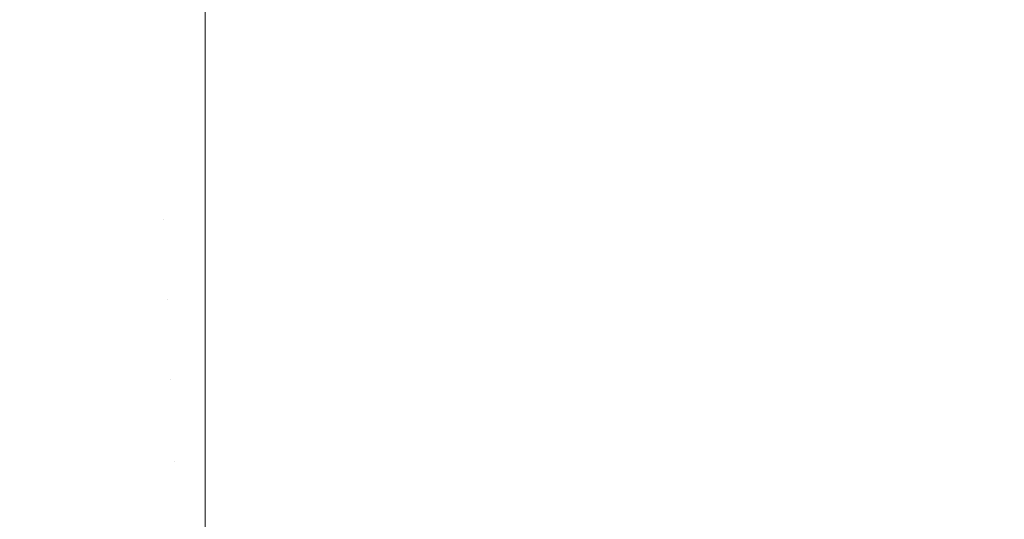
# Model space of a CAD drawing. Header units: centimetres. Extents: x -25.9 to 27.4, y -21.7 to -19.9.
# Tile 41 of 202: x -25.796 to -25.7507, y -19.9293 to -19.9063. Entities that reach past the tile are written whole.
import ezdxf

# ---------------------------------------------------------------- set-up
doc = ezdxf.new("R2010")
doc.units = ezdxf.units.CM
doc.header["$LTSCALE"] = 2.54
doc.layers.add('Lucido design-1', color=7, linetype='Continuous')

# ---------------------------------------------------------------- blocks, each defined once
blk = doc.blocks.new('Gruppo-5-1')
at = {"color": 7, "linetype": 'Continuous', "lineweight": 9}
for points, invisible_edges in [([(-25.794153, -19.907897, 876.406476), (-25.791936, -19.907661, 876.406476), (-25.792238, -19.90411, 876.40417), (-25.794606, -19.904362, 876.40417)], 15), ([(-25.791936, -19.907661, 876.406476), (-25.789711, -19.907519, 876.406476), (-25.789862, -19.903958, 876.40417), (-25.792238, -19.90411, 876.40417)], 15), ([(-25.787481, -19.906281, 876.405706), (-25.787481, -19.903908, 876.40417), (-25.789862, -19.903958, 876.40417), (-25.789711, -19.907519, 876.406476)], 14), ([(-25.787481, -19.903908, 876.40417), (-25.787481, -19.906281, 876.405706), (27.312519, -19.906281, 876.405706), (27.312519, -19.903908, 876.40417)], 10), ([(-25.796359, -19.908227, 876.406476), (-25.794153, -19.907897, 876.406476), (-25.794606, -19.904362, 876.40417), (-25.796961, -19.904715, 876.40417)], 15), ([(-25.792152, -19.905125, 875.637916), (-25.789819, -19.904976, 875.637916), (-25.789673, -19.908402, 875.635751), (-25.791861, -19.908542, 875.635751)], 15), ([(-25.787481, -19.906281, 875.637061), (-25.787481, -19.908355, 875.635751), (-25.789673, -19.908402, 875.635751), (-25.789819, -19.904976, 875.637916)], 14), ([(-25.796789, -19.905718, 875.637916), (-25.794477, -19.905372, 875.637916), (-25.794041, -19.908774, 875.635751), (-25.796209, -19.909098, 875.635751)], 15), ([(-25.794477, -19.905372, 875.637916), (-25.792152, -19.905125, 875.637916), (-25.791861, -19.908542, 875.635751), (-25.794041, -19.908774, 875.635751)], 15), ([(-25.789711, -19.907519, 876.406476), (-25.787481, -19.907471, 876.406476), (-25.787481, -19.906281, 876.405706)], 9), ([(27.312519, -19.907471, 876.406476), (27.312519, -19.906281, 876.405706), (-25.787481, -19.906281, 876.405706), (-25.787481, -19.907471, 876.406476)], 10), ([(-25.787481, -19.908355, 875.635751), (-25.787481, -19.906281, 875.637061), (-8.087481, -19.906281, 875.637061), (-8.087481, -19.908355, 875.635751)], 10), ([(-25.793688, -19.91153, 876.408631), (-25.791625, -19.91131, 876.408631), (-25.791936, -19.907661, 876.406476), (-25.794153, -19.907897, 876.406476)], 15), ([(-25.791625, -19.91131, 876.408631), (-25.789555, -19.911178, 876.408631), (-25.789711, -19.907519, 876.406476), (-25.791936, -19.907661, 876.406476)], 15), ([(-25.787481, -19.91001, 876.407969), (-25.787481, -19.907471, 876.406476), (-25.789711, -19.907519, 876.406476), (-25.789555, -19.911178, 876.408631)], 14), ([(-25.787481, -19.907471, 876.406476), (-25.787481, -19.91001, 876.407969), (27.312519, -19.91001, 876.407969), (27.312519, -19.907471, 876.406476)], 10), ([(-25.79574, -19.911837, 876.408631), (-25.793688, -19.91153, 876.408631), (-25.794153, -19.907897, 876.406476), (-25.796359, -19.908227, 876.406476)], 15), ([(-25.797776, -19.912231, 876.408631), (-25.79574, -19.911837, 876.408631), (-25.796359, -19.908227, 876.406476), (-25.798548, -19.90865, 876.406476)], 15), ([(-25.794041, -19.908774, 875.635751), (-25.791861, -19.908542, 875.635751), (-25.791563, -19.912039, 875.63373), (-25.793595, -19.912256, 875.63373)], 15), ([(-25.791861, -19.908542, 875.635751), (-25.789673, -19.908402, 875.635751), (-25.789524, -19.911909, 875.63373), (-25.791563, -19.912039, 875.63373)], 15), ([(-25.789673, -19.908402, 875.635751), (-25.787481, -19.908355, 875.635751), (-25.787481, -19.91001, 875.634799)], 9), ([(-25.787481, -19.91001, 875.634799), (-25.787481, -19.911866, 875.63373), (-25.789524, -19.911909, 875.63373), (-25.789673, -19.908402, 875.635751)], 14), ([(-8.087481, -19.908355, 875.635751), (-8.087481, -19.91001, 875.634799), (-25.787481, -19.91001, 875.634799), (-25.787481, -19.908355, 875.635751)], 10), ([(-25.798362, -19.909515, 875.635751), (-25.796209, -19.909098, 875.635751), (-25.795616, -19.912558, 875.63373), (-25.797622, -19.912946, 875.63373)], 15), ([(-25.796209, -19.909098, 875.635751), (-25.794041, -19.908774, 875.635751), (-25.793595, -19.912256, 875.63373), (-25.795616, -19.912558, 875.63373)], 15), ([(-25.789555, -19.911178, 876.408631), (-25.787481, -19.911134, 876.408631), (-25.787481, -19.91001, 876.407969)], 9), ([(27.312519, -19.911134, 876.408631), (27.312519, -19.91001, 876.407969), (-25.787481, -19.91001, 876.407969), (-25.787481, -19.911134, 876.408631)], 10), ([(-25.787481, -19.911866, 875.63373), (-25.787481, -19.91001, 875.634799), (-8.087481, -19.91001, 875.634799), (-8.087481, -19.911866, 875.63373)], 10), ([(-25.793211, -19.915255, 876.410631), (-25.791307, -19.915052, 876.410631), (-25.791625, -19.91131, 876.408631), (-25.793688, -19.91153, 876.408631)], 15), ([(-25.791307, -19.915052, 876.410631), (-25.789396, -19.91493, 876.410631), (-25.789555, -19.911178, 876.408631), (-25.791625, -19.91131, 876.408631)], 15), ([(-25.787481, -19.913834, 876.410068), (-25.787481, -19.911134, 876.408631), (-25.789555, -19.911178, 876.408631), (-25.789396, -19.91493, 876.410631)], 14), ([(-25.787481, -19.911134, 876.408631), (-25.787481, -19.913834, 876.410068), (27.312519, -19.913834, 876.410068), (27.312519, -19.911134, 876.408631)], 10), ([(-25.795105, -19.915538, 876.410631), (-25.793211, -19.915255, 876.410631), (-25.793688, -19.91153, 876.408631), (-25.79574, -19.911837, 876.408631)], 15), ([(-25.796985, -19.915902, 876.410631), (-25.795105, -19.915538, 876.410631), (-25.79574, -19.911837, 876.408631), (-25.797776, -19.912231, 876.408631)], 15), ([(-25.795616, -19.912558, 875.63373), (-25.793595, -19.912256, 875.63373), (-25.79314, -19.915812, 875.631854), (-25.79501, -19.916092, 875.631854)], 15), ([(-25.793595, -19.912256, 875.63373), (-25.791563, -19.912039, 875.63373), (-25.791259, -19.915612, 875.631854), (-25.79314, -19.915812, 875.631854)], 15), ([(-25.791563, -19.912039, 875.63373), (-25.789524, -19.911909, 875.63373), (-25.789372, -19.915492, 875.631854), (-25.791259, -19.915612, 875.631854)], 15), ([(-25.789372, -19.915492, 875.631854), (-25.789524, -19.911909, 875.63373), (-25.787481, -19.911866, 875.63373), (-25.787481, -19.913835, 875.6327)], 11), ([(-8.087481, -19.911866, 875.63373), (-8.087481, -19.913835, 875.6327), (-25.787481, -19.913835, 875.6327), (-25.787481, -19.911866, 875.63373)], 10), ([(-25.797622, -19.912946, 875.63373), (-25.795616, -19.912558, 875.63373), (-25.79501, -19.916092, 875.631854), (-25.796867, -19.916452, 875.631854)], 15), ([(-25.789396, -19.91493, 876.410631), (-25.787481, -19.914889, 876.410631), (-25.787481, -19.913834, 876.410068)], 9), ([(-25.787481, -19.913835, 875.6327), (-25.787481, -19.915452, 875.631854), (-25.789372, -19.915492, 875.631854)], 10), ([(27.312519, -19.914889, 876.410631), (27.312519, -19.913834, 876.410068), (-25.787481, -19.913834, 876.410068), (-25.787481, -19.914889, 876.410631)], 10), ([(-25.787481, -19.915452, 875.631854), (-25.787481, -19.913835, 875.6327), (-8.087481, -19.913835, 875.6327), (-8.087481, -19.915452, 875.631854)], 10), ([(-25.790981, -19.91888, 876.412471), (-25.789233, -19.918769, 876.412471), (-25.789396, -19.91493, 876.410631), (-25.791307, -19.915052, 876.410631)], 15), ([(-25.787481, -19.917746, 876.411999), (-25.787481, -19.914889, 876.410631), (-25.789396, -19.91493, 876.410631), (-25.789233, -19.918769, 876.412471)], 14), ([(-25.787481, -19.914889, 876.410631), (-25.787481, -19.917746, 876.411999), (27.312519, -19.917746, 876.411999), (27.312519, -19.914889, 876.410631)], 10), ([(-25.794456, -19.919325, 876.412471), (-25.792723, -19.919066, 876.412471), (-25.793211, -19.915255, 876.410631), (-25.795105, -19.915538, 876.410631)], 15), ([(-25.792723, -19.919066, 876.412471), (-25.790981, -19.91888, 876.412471), (-25.791307, -19.915052, 876.410631), (-25.793211, -19.915255, 876.410631)], 15), ([(-25.796176, -19.919658, 876.412471), (-25.794456, -19.919325, 876.412471), (-25.795105, -19.915538, 876.410631), (-25.796985, -19.915902, 876.410631)], 15), ([(-25.79501, -19.916092, 875.631854), (-25.79314, -19.915812, 875.631854), (-25.792675, -19.919437, 875.630127), (-25.794392, -19.919694, 875.630127)], 15), ([(-25.79314, -19.915812, 875.631854), (-25.791259, -19.915612, 875.631854), (-25.790949, -19.919254, 875.630127), (-25.792675, -19.919437, 875.630127)], 15), ([(-25.791259, -19.915612, 875.631854), (-25.789372, -19.915492, 875.631854), (-25.789217, -19.919143, 875.630127), (-25.790949, -19.919254, 875.630127)], 15), ([(-25.789217, -19.919143, 875.630127), (-25.789372, -19.915492, 875.631854), (-25.787481, -19.915452, 875.631854), (-25.787481, -19.917746, 875.63077)], 11), ([(-8.087481, -19.915452, 875.631854), (-8.087481, -19.917746, 875.63077), (-25.787481, -19.917746, 875.63077), (-25.787481, -19.915452, 875.631854)], 10), ([(-25.796867, -19.916452, 875.631854), (-25.79501, -19.916092, 875.631854), (-25.794392, -19.919694, 875.630127), (-25.796097, -19.920024, 875.630127)], 15), ([(-25.789233, -19.918769, 876.412471), (-25.787481, -19.918732, 876.412471), (-25.787481, -19.917746, 876.411999)], 9), ([(-25.787481, -19.917746, 875.63077), (-25.787481, -19.919106, 875.630127), (-25.789217, -19.919143, 875.630127)], 10), ([(27.312519, -19.918732, 876.412471), (27.312519, -19.917746, 876.411999), (-25.787481, -19.917746, 876.411999), (-25.787481, -19.918732, 876.412471)], 10), ([(-25.787481, -19.919106, 875.630127), (-25.787481, -19.917746, 875.63077), (-8.087481, -19.917746, 875.63077), (-8.087481, -19.919106, 875.630127)], 10), ([(-25.793793, -19.923191, 876.414148), (-25.792225, -19.922957, 876.414148), (-25.792723, -19.919066, 876.412471), (-25.794456, -19.919325, 876.412471)], 15), ([(-25.792225, -19.922957, 876.414148), (-25.790648, -19.922789, 876.414148), (-25.790981, -19.91888, 876.412471), (-25.792723, -19.919066, 876.412471)], 15), ([(-25.790648, -19.922789, 876.414148), (-25.789066, -19.922688, 876.414148), (-25.789233, -19.918769, 876.412471), (-25.790981, -19.91888, 876.412471)], 15), ([(-25.787481, -19.921738, 876.413756), (-25.787481, -19.918732, 876.412471), (-25.789233, -19.918769, 876.412471), (-25.789066, -19.922688, 876.414148)], 14), ([(-25.787481, -19.918732, 876.412471), (-25.787481, -19.921738, 876.413756), (27.312519, -19.921738, 876.413756), (27.312519, -19.918732, 876.412471)], 10), ([(-25.795349, -19.923492, 876.414148), (-25.793793, -19.923191, 876.414148), (-25.794456, -19.919325, 876.412471), (-25.796176, -19.919658, 876.412471)], 15), ([(-25.794392, -19.919694, 875.630127), (-25.792675, -19.919437, 875.630127), (-25.792203, -19.923124, 875.628551), (-25.793764, -19.923358, 875.628551)], 15), ([(-25.792675, -19.919437, 875.630127), (-25.790949, -19.919254, 875.630127), (-25.790634, -19.922957, 875.628551), (-25.792203, -19.923124, 875.628551)], 15), ([(-25.790949, -19.919254, 875.630127), (-25.789217, -19.919143, 875.630127), (-25.789059, -19.922857, 875.628551), (-25.790634, -19.922957, 875.628551)], 15), ([(-25.789059, -19.922857, 875.628551), (-25.789217, -19.919143, 875.630127), (-25.787481, -19.919106, 875.630127), (-25.787481, -19.921738, 875.629011)], 11), ([(-8.087481, -19.919106, 875.630127), (-8.087481, -19.921738, 875.629011), (-25.787481, -19.921738, 875.629011), (-25.787481, -19.919106, 875.630127)], 10), ([(-25.796892, -19.923859, 876.414148), (-25.795349, -19.923492, 876.414148), (-25.796176, -19.919658, 876.412471), (-25.79788, -19.920063, 876.412471)], 15), ([(-25.796097, -19.920024, 875.630127), (-25.794392, -19.919694, 875.630127), (-25.793764, -19.923358, 875.628551), (-25.795314, -19.923658, 875.628551)], 15), ([(-25.797786, -19.920426, 875.630127), (-25.796097, -19.920024, 875.630127), (-25.795314, -19.923658, 875.628551), (-25.796849, -19.924023, 875.628551)], 15), ([(-25.789066, -19.922688, 876.414148), (-25.787481, -19.922654, 876.414148), (-25.787481, -19.921738, 876.413756)], 9), ([(-25.787481, -19.921738, 875.629011), (-25.787481, -19.922823, 875.628551), (-25.789059, -19.922857, 875.628551)], 10), ([(27.312519, -19.922654, 876.414148), (27.312519, -19.921738, 876.413756), (-25.787481, -19.921738, 876.413756), (-25.787481, -19.922654, 876.414148)], 10), ([(-25.787481, -19.922823, 875.628551), (-25.787481, -19.921738, 875.629011), (-8.087481, -19.921738, 875.629011), (-8.087481, -19.922823, 875.628551)], 10), ([(-25.790309, -19.92677, 876.415659), (-25.788897, -19.92668, 876.415659), (-25.789066, -19.922688, 876.414148), (-25.790648, -19.922789, 876.414148)], 15), ([(-25.787481, -19.925803, 876.415338), (-25.787481, -19.922654, 876.414148), (-25.789066, -19.922688, 876.414148), (-25.788897, -19.92668, 876.415659)], 14), ([(-25.787481, -19.922654, 876.414148), (-25.787481, -19.925803, 876.415338), (27.312519, -19.925803, 876.415338), (27.312519, -19.922654, 876.414148)], 10), ([(-25.793117, -19.92713, 876.415659), (-25.791717, -19.92692, 876.415659), (-25.792225, -19.922957, 876.414148), (-25.793793, -19.923191, 876.414148)], 15), ([(-25.793764, -19.923358, 875.628551), (-25.792203, -19.923124, 875.628551), (-25.791724, -19.926867, 875.627127), (-25.793126, -19.927077, 875.627127)], 15), ([(-25.791717, -19.92692, 876.415659), (-25.790309, -19.92677, 876.415659), (-25.790648, -19.922789, 876.414148), (-25.792225, -19.922957, 876.414148)], 15), ([(-25.792203, -19.923124, 875.628551), (-25.790634, -19.922957, 875.628551), (-25.790314, -19.926717, 875.627127), (-25.791724, -19.926867, 875.627127)], 15), ([(-25.790634, -19.922957, 875.628551), (-25.789059, -19.922857, 875.628551), (-25.788899, -19.926627, 875.627127), (-25.790314, -19.926717, 875.627127)], 15), ([(-25.788899, -19.926627, 875.627127), (-25.789059, -19.922857, 875.628551), (-25.787481, -19.922823, 875.628551), (-25.787481, -19.925803, 875.627427)], 11), ([(-8.087481, -19.922823, 875.628551), (-8.087481, -19.925803, 875.627427), (-25.787481, -19.925803, 875.627427), (-25.787481, -19.922823, 875.628551)], 10), ([(-25.795885, -19.927726, 876.415659), (-25.794507, -19.927399, 876.415659), (-25.795349, -19.923492, 876.414148), (-25.796892, -19.923859, 876.414148)], 15), ([(-25.794507, -19.927399, 876.415659), (-25.793117, -19.92713, 876.415659), (-25.793793, -19.923191, 876.414148), (-25.795349, -19.923492, 876.414148)], 15), ([(-25.795314, -19.923658, 875.628551), (-25.793764, -19.923358, 875.628551), (-25.793126, -19.927077, 875.627127), (-25.794519, -19.927346, 875.627127)], 15), ([(-25.797247, -19.928112, 876.415659), (-25.795885, -19.927726, 876.415659), (-25.796892, -19.923859, 876.414148), (-25.798417, -19.924291, 876.414148)], 15), ([(-25.798367, -19.924453, 875.628551), (-25.796849, -19.924023, 875.628551), (-25.795898, -19.927675, 875.627127), (-25.797262, -19.928061, 875.627127)], 15), ([(-25.796849, -19.924023, 875.628551), (-25.795314, -19.923658, 875.628551), (-25.794519, -19.927346, 875.627127), (-25.795898, -19.927675, 875.627127)], 15), ([(-25.787481, -19.925803, 875.627427), (-25.787481, -19.926597, 875.627127), (-25.788899, -19.926627, 875.627127)], 10), ([(-25.788897, -19.92668, 876.415659), (-25.787481, -19.92665, 876.415659), (-25.787481, -19.925803, 876.415338)], 9), ([(27.312519, -19.92665, 876.415659), (27.312519, -19.925803, 876.415338), (-25.787481, -19.925803, 876.415338), (-25.787481, -19.92665, 876.415659)], 10), ([(-25.787481, -19.926597, 875.627127), (-25.787481, -19.925803, 875.627427), (-8.087481, -19.925803, 875.627427), (-8.087481, -19.926597, 875.627127)], 10), ([(-25.791724, -19.926867, 875.627127), (-25.790314, -19.926717, 875.627127), (-25.78999, -19.930527, 875.625858), (-25.791238, -19.93066, 875.625858)], 15), ([(-25.790314, -19.926717, 875.627127), (-25.788899, -19.926627, 875.627127), (-25.788737, -19.930447, 875.625858), (-25.78999, -19.930527, 875.625858)], 15), ([(-25.789965, -19.930819, 876.416999), (-25.788724, -19.93074, 876.416999), (-25.788897, -19.92668, 876.415659), (-25.790309, -19.92677, 876.415659)], 15), ([(-25.788737, -19.930447, 875.625858), (-25.788899, -19.926627, 875.627127), (-25.787481, -19.926597, 875.627127), (-25.787481, -19.929932, 875.62602)], 11), ([(-25.787481, -19.929934, 876.416742), (-25.787481, -19.92665, 876.415659), (-25.788897, -19.92668, 876.415659), (-25.788724, -19.93074, 876.416999)], 14), ([(-8.087481, -19.926597, 875.627127), (-8.087481, -19.929932, 875.62602), (-25.787481, -19.929932, 875.62602), (-25.787481, -19.926597, 875.627127)], 10), ([(-25.787481, -19.92665, 876.415659), (-25.787481, -19.929934, 876.416742), (27.312519, -19.929934, 876.416742), (27.312519, -19.92665, 876.415659)], 10), ([(-25.794519, -19.927346, 875.627127), (-25.793126, -19.927077, 875.627127), (-25.79248, -19.930845, 875.625858), (-25.793713, -19.931084, 875.625858)], 15), ([(-25.793651, -19.931371, 876.416999), (-25.792431, -19.931134, 876.416999), (-25.793117, -19.92713, 876.415659), (-25.794507, -19.927399, 876.415659)], 15), ([(-25.793126, -19.927077, 875.627127), (-25.791724, -19.926867, 875.627127), (-25.791238, -19.93066, 875.625858), (-25.79248, -19.930845, 875.625858)], 15), ([(-25.792431, -19.931134, 876.416999), (-25.791201, -19.93095, 876.416999), (-25.791717, -19.92692, 876.415659), (-25.793117, -19.92713, 876.415659)], 15), ([(-25.791201, -19.93095, 876.416999), (-25.789965, -19.930819, 876.416999), (-25.790309, -19.92677, 876.415659), (-25.791717, -19.92692, 876.415659)], 15), ([(-25.795898, -19.927675, 875.627127), (-25.794519, -19.927346, 875.627127), (-25.793713, -19.931084, 875.625858), (-25.794935, -19.931374, 875.625858)], 15), ([(-25.794861, -19.931658, 876.416999), (-25.793651, -19.931371, 876.416999), (-25.794507, -19.927399, 876.415659), (-25.795885, -19.927726, 876.415659)], 15), ([(-25.797262, -19.928061, 875.627127), (-25.795898, -19.927675, 875.627127), (-25.794935, -19.931374, 875.625858), (-25.796143, -19.931717, 875.625858)], 15), ([(-25.796057, -19.931997, 876.416999), (-25.794861, -19.931658, 876.416999), (-25.795885, -19.927726, 876.415659), (-25.797247, -19.928112, 876.415659)], 15)]:
    blk.add_3dface(points, dxfattribs=dict(at, invisible_edges=invisible_edges))

msp = doc.modelspace()

# ---------------------------------------------------------------- block references
at = {"layer": 'Lucido design-1', "color": 7}
msp.add_blockref('Gruppo-5-1', (0, 0), dxfattribs=at)

doc.saveas('drawing.dxf')
